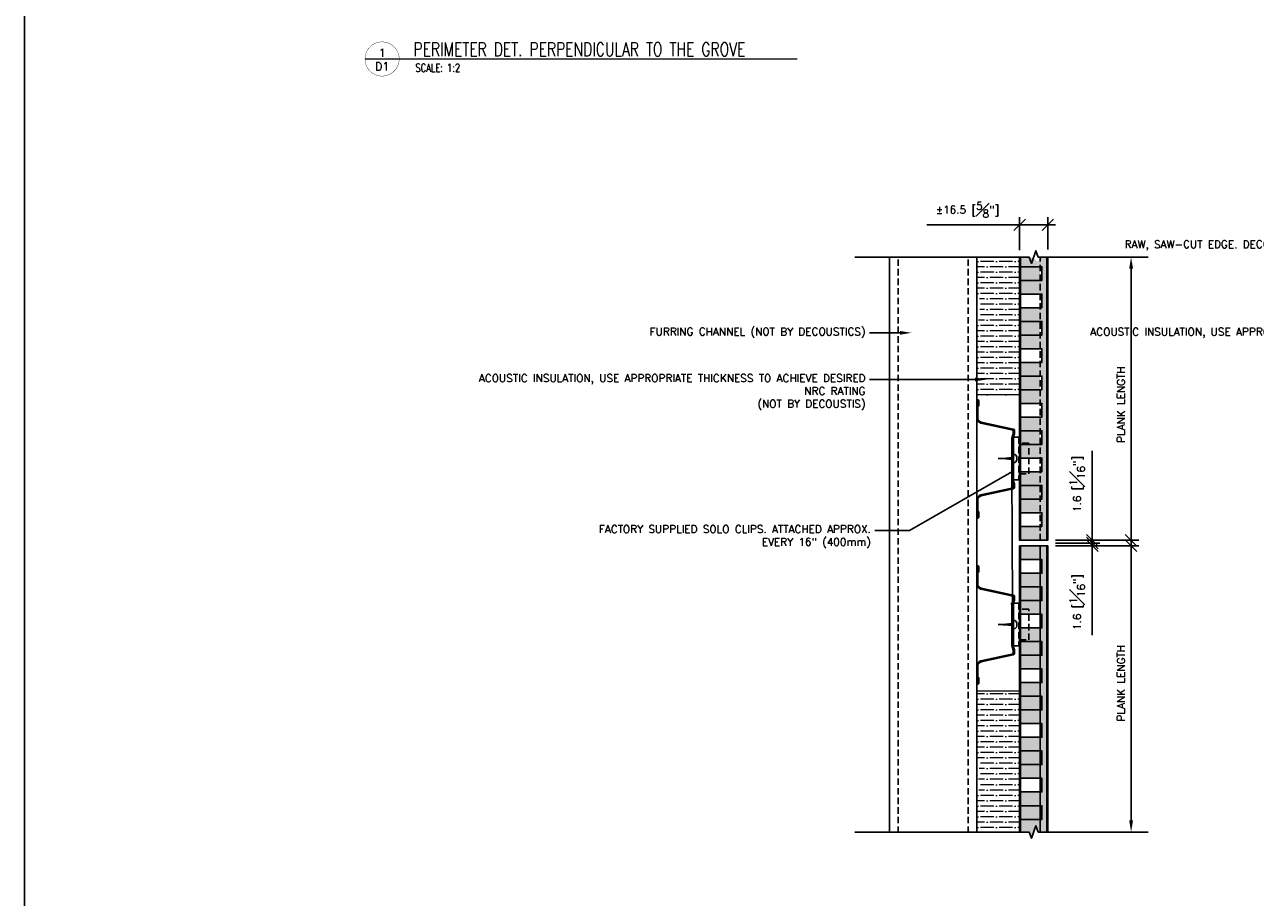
# Model space of a CAD drawing. Header units: millimetres. Extents: x 0 to 4899, y -1170 to 1888.
# Tile 3 of 11: x 279 to 999, y 280 to 791. Entities that reach past the tile are written whole.
import ezdxf
from ezdxf import colors
from ezdxf.entities.mleader import LeaderData, LeaderLine
from ezdxf.enums import TextEntityAlignment as Align
from ezdxf.math import Vec2, Vec3

# ---------------------------------------------------------------- set-up
doc = ezdxf.new("R2010")
doc.units = ezdxf.units.MM
doc.header["$LTSCALE"] = 15
doc.header["$MEASUREMENT"] = 0
doc.set_wipeout_variables(frame=1)
doc.linetypes.add('HIDDEN', pattern=[0.375, 0.25, -0.125])
for name, color, linetype in [('1-ARCH', 1, 'Continuous'), ('1-DIM', 4, 'Continuous'), ('1-MOUNT', 155, 'Continuous'), ('1-PANEL', 6, 'Continuous'), ('1-TEXT', 2, 'Continuous'), ('1-TITLE', 4, 'Continuous')]:
    doc.layers.add(name, color=color, linetype=linetype)
doc.layers.add('1-VIEWPORT', color=3, linetype='Continuous', plot=False)
doc.styles.add('TEXT', font='romans.shx')
doc.dimstyles.new('WDIM 1-2', dxfattribs={"dimscale": 2.25, "dimtxt": 2, "dimasz": 3, "dimexe": 2, "dimexo": 2, "dimgap": 1.6, "dimtad": 1, "dimdec": 1, "dimzin": 3, "dimdsep": 46, "dimtxsty": 'TEXT', "dimblk": 'OBLIQUE', "dimcen": 2, "dimdle": 2, "dimclrd": 256, "dimclre": 4, "dimclrt": 2, "dimazin": 0, "dimtfac": 1, "dimtdec": 1, "dimtmove": 0, "dimatfit": 3, "dimfxl": 0, "dimfrac": 2, "dimtolj": 1, "dimtzin": 0, "dimlwd": -1, "dimlwe": -1, "dimarcsym": 0})
pattern_1 = [(127.5, (-247.373, -897.3457), (-1.9268238, -0.0629934), [0, -1.52, 0, -1.7, 0, -1.625]), (97.5, (-247.373, -897.3457), (-2.822146, 1.7697767), [0, -0.82, 0, -1.37, 0, -0.525]), (57.5, (-247.373, -898.5757), (-0.005659, 3.1141419), [0, -0.5, 0, -1.8, 0, -2.35]), (47.5, (-247.373, -898.5757), (-0.8776756, 3.0061266), [0, -0.25, 0, -1.18, 0, -1.35])]
pattern_2 = [(180, (-247.373, -897.3457), (-5.46875, -3.125), [7.8125, -1.5625, 0, -1.5625])]

# ---------------------------------------------------------------- blocks, each defined once
blk = doc.blocks.new('_OBLIQUE')
at = {"color": 0, "linetype": 'ByBlock'}
blk.add_line((-0.5, -0.5), (0.5, 0.5), dxfattribs=at)
blk = doc.blocks.new('*D96')
at = {"layer": '1-DIM', "transparency": 16777216}
for p, q in [((903.98, 487.82), (903.98, 494.57)), ((903.98, 487.82), (903.98, 486.24)), ((903.98, 486.24), (903.98, 433.83))]:
    blk.add_line(p, q, dxfattribs=at)
at = {"layer": '1-DIM', "color": 4, "transparency": 16777216}
for p, q in [((882.5, 487.82), (908.48, 487.82)), ((882.5, 486.24), (908.48, 486.24))]:
    blk.add_line(p, q, dxfattribs=at)
at = {"layer": 'DEFPOINTS', "color": 0, "transparency": 16777216}
for p in [(878, 487.82), (878, 486.24), (903.98, 486.24)]:
    blk.add_point(p, dxfattribs=at)
at = {"layer": '1-DIM', "transparency": 16777216, "xscale": 6.75, "yscale": 6.75, "zscale": 6.75}
for p, rotation in [((903.98, 487.82), 270), ((903.98, 486.24), 90)]:
    blk.add_blockref('_OBLIQUE', p, dxfattribs=dict(at, rotation=rotation))
at = {"layer": '1-DIM', "color": 2, "transparency": 16777216, "insert": (895.13, 453.28), "char_height": 4.5, "attachment_point": 5, "rotation": 90, "style": 'TEXT', "bg_fill": 3, "box_fill_scale": 1.25, "bg_fill_color": 256, "bg_fill_true_color": 13158600, "bg_fill_transparency": 0}
blk.add_mtext('\\A1;1.6 [{\\H1.000000x;\\S1#16;}"]', dxfattribs=at)
blk = doc.blocks.new('*D97')
at = {"layer": '1-DIM', "transparency": 16777216}
for p, q in [((903.98, 489.4), (903.98, 541.82)), ((903.98, 487.82), (903.98, 489.4)), ((903.98, 487.82), (903.98, 481.07))]:
    blk.add_line(p, q, dxfattribs=at)
at = {"layer": '1-DIM', "color": 4, "transparency": 16777216}
for p, q in [((882.5, 489.4), (908.48, 489.4)), ((882.5, 487.82), (908.48, 487.82))]:
    blk.add_line(p, q, dxfattribs=at)
at = {"layer": 'DEFPOINTS', "color": 0, "transparency": 16777216}
for p in [(878, 489.4), (878, 487.82), (903.98, 489.4)]:
    blk.add_point(p, dxfattribs=at)
at = {"layer": '1-DIM', "transparency": 16777216, "xscale": 6.75, "yscale": 6.75, "zscale": 6.75}
for p, rotation in [((903.98, 489.4), 270), ((903.98, 487.82), 90)]:
    blk.add_blockref('_OBLIQUE', p, dxfattribs=dict(at, rotation=rotation))
at = {"layer": '1-DIM', "color": 2, "transparency": 16777216, "insert": (895.13, 522.36), "char_height": 4.5, "attachment_point": 5, "rotation": 90, "style": 'TEXT', "bg_fill": 3, "box_fill_scale": 1.25, "bg_fill_color": 256, "bg_fill_true_color": 13158600, "bg_fill_transparency": 0}
blk.add_mtext('\\A1;1.6 [{\\H1.000000x;\\S1#16;}"]', dxfattribs=at)
blk = doc.blocks.new('*D98')
at = {"layer": '1-DIM', "color": 4, "transparency": 16777216}
for p, q in [((882.5, 655.17), (931.21, 655.17)), ((882.5, 489.4), (931.21, 489.4))]:
    blk.add_line(p, q, dxfattribs=at)
at = {"layer": '1-DIM', "transparency": 16777216}
blk.add_line((926.71, 484.9), (926.71, 648.42), dxfattribs=at)
blk.add_solid([(925.59, 648.42), (927.84, 648.42), (926.71, 655.17)], dxfattribs=at)
at = {"layer": 'DEFPOINTS', "color": 0, "transparency": 16777216}
for p in [(878, 655.17), (926.71, 655.17), (878, 489.4)]:
    blk.add_point(p, dxfattribs=at)
at = {"layer": '1-DIM', "transparency": 16777216, "xscale": 6.75, "yscale": 6.75, "zscale": 6.75, "rotation": 270}
blk.add_blockref('_OBLIQUE', (926.71, 489.4), dxfattribs=at)
at = {"layer": '1-DIM', "color": 2, "transparency": 16777216, "insert": (920.86, 568.91), "char_height": 4.5, "attachment_point": 5, "rotation": 90, "style": 'TEXT', "bg_fill": 3, "box_fill_scale": 1.25, "bg_fill_color": 256, "bg_fill_true_color": 13158600, "bg_fill_transparency": 0}
blk.add_mtext('\\A1;PLANK LENGTH', dxfattribs=at)
blk = doc.blocks.new('*D99')
at = {"layer": '1-DIM', "transparency": 16777216}
blk.add_line((926.71, 490.74), (926.71, 325.45), dxfattribs=at)
at = {"layer": '1-DIM', "color": 4, "transparency": 16777216}
for p, q in [((882.5, 486.24), (931.21, 486.24)), ((882.5, 318.7), (931.21, 318.7))]:
    blk.add_line(p, q, dxfattribs=at)
at = {"layer": '1-DIM', "transparency": 16777216}
blk.add_solid([(925.59, 325.45), (927.84, 325.45), (926.71, 318.7)], dxfattribs=at)
at = {"layer": 'DEFPOINTS', "color": 0, "transparency": 16777216}
for p in [(878, 486.24), (878, 318.7), (926.71, 318.7)]:
    blk.add_point(p, dxfattribs=at)
at = {"layer": '1-DIM', "transparency": 16777216, "xscale": 6.75, "yscale": 6.75, "zscale": 6.75, "rotation": 90}
blk.add_blockref('_OBLIQUE', (926.71, 486.24), dxfattribs=at)
at = {"layer": '1-DIM', "color": 2, "transparency": 16777216, "insert": (920.86, 405.85), "char_height": 4.5, "attachment_point": 5, "rotation": 90, "style": 'TEXT', "bg_fill": 3, "box_fill_scale": 1.25, "bg_fill_color": 256, "bg_fill_true_color": 13158600, "bg_fill_transparency": 0}
blk.add_mtext('\\A1;PLANK LENGTH', dxfattribs=at)
blk = doc.blocks.new('*D100')
at = {"layer": '1-DIM', "color": 4, "transparency": 16777216}
for p, q in [((861.5, 659.22), (861.5, 678.52)), ((878, 659.67), (878, 678.52))]:
    blk.add_line(p, q, dxfattribs=at)
at = {"layer": '1-DIM', "transparency": 16777216}
for p, q in [((861.5, 674.02), (807.26, 674.02)), ((882.5, 674.02), (861.5, 674.02))]:
    blk.add_line(p, q, dxfattribs=at)
at = {"layer": 'DEFPOINTS', "color": 0, "transparency": 16777216}
for p in [(861.5, 674.02), (861.5, 654.72), (878, 655.17)]:
    blk.add_point(p, dxfattribs=at)
at = {"layer": '1-DIM', "transparency": 16777216, "xscale": 6.75, "yscale": 6.75, "zscale": 6.75, "rotation": 180}
blk.add_blockref('_OBLIQUE', (861.5, 674.02), dxfattribs=at)
at = {"layer": '1-DIM', "transparency": 16777216, "xscale": 6.75, "yscale": 6.75, "zscale": 6.75}
blk.add_blockref('_OBLIQUE', (878, 674.02), dxfattribs=at)
at = {"layer": '1-DIM', "color": 2, "transparency": 16777216, "insert": (831, 682.87), "char_height": 4.5, "attachment_point": 5, "style": 'TEXT', "bg_fill": 3, "box_fill_scale": 1.25, "bg_fill_color": 256, "bg_fill_true_color": 13158600, "bg_fill_transparency": 0}
blk.add_mtext('\\A1;%%p16.5 [{\\H1.000000x;\\S5#8;}"]', dxfattribs=at)
blk = doc.blocks.new('Hatsec_02')
at = {"layer": '1-ARCH'}
blk.add_lwpolyline([(1.217, 0.032, -0.414487), (1.232, 0.047), (1.36, 0.047, -0.414214), (1.375, 0.032), (1.375, 0.015, -0.414214), (1.36, 0), (0.956, 0, -0.352059), (0.834, 0.098), (0.67, 0.845, 0.352059), (0.662, 0.851), (0.585, 0.851), (0.48, 0.818), (-0.48, 0.818), (-0.585, 0.851), (-0.662, 0.851, 0.352059), (-0.67, 0.845), (-0.834, 0.098, -0.352059), (-0.956, 0), (-1.36, 0, -0.414214), (-1.375, 0.015), (-1.375, 0.032, -0.414214), (-1.36, 0.047), (-1.232, 0.047, -0.414214), (-1.217, 0.032), (-1.217, 0.024), (-0.957, 0.024, 0.352016), (-0.857, 0.103), (-0.693, 0.85, -0.352059), (-0.662, 0.875), (-0.579, 0.875), (-0.474, 0.842), (0.474, 0.842), (0.579, 0.875), (0.662, 0.875, -0.352059), (0.693, 0.85), (0.857, 0.103, 0.352016), (0.957, 0.024), (1.217, 0.024)], format="xyb", close=True, dxfattribs=at)
at = {"layer": '1-MOUNT'}
for p, q in [((-1.355, 0.024), (-1.217, 0.024)), ((1.217, 0.024), (1.217, 0.032)), ((1.217, 0.032), (1.217, 0.024)), ((1.355, 0.024), (1.217, 0.024)), ((1.36, 0.047), (1.232, 0.047))]:
    blk.add_line(p, q, dxfattribs=at)
blk.add_arc((1.232, 0.032), 0.0152, 90, 180, dxfattribs=at)
blk = doc.blocks.new('A$C6ED95324')
at = {"layer": '1-MOUNT'}
for p in [(-0.63, 0), (0.63, 0)]:
    blk.add_line(p, (0, -12.03), dxfattribs=at)
blk.add_lwpolyline([(-3.25, 0), (-3.25, 0.27, -0.414214), (-1.08, 2.44), (1.08, 2.44, -0.414214), (3.25, 0.27), (3.25, 0)], format="xyb", close=True, dxfattribs=at)
for points in [[(1.17, -0.79), (-1.22, -0.33)], [(1.09, -1.58), (-1.13, -1.15)], [(1.01, -2.37), (-1.05, -1.97)], [(0.93, -3.16), (-0.97, -2.79)], [(0.85, -3.94), (-0.88, -3.61)], [(0.77, -4.73), (-0.8, -4.43)], [(0.69, -5.52), (-0.71, -5.25)], [(0.61, -6.31), (-0.63, -6.07)], [(0.53, -7.1), (-0.55, -6.89)], [(0.45, -7.89), (-0.46, -7.71)], [(0.36, -8.68), (-0.38, -8.53)], [(0.28, -9.46), (-0.3, -9.35)], [(0.2, -10.25), (-0.21, -10.17)], [(0.12, -11.04), (-0.13, -10.99)], [(0.04, -11.83), (-0.04, -11.81)]]:
    blk.add_lwpolyline(points, dxfattribs=at)
blk = doc.blocks.new('*U88')
at = {"layer": '1-TEXT', "color": 2, "style": 'TEXT'}
blk.add_attdef('VIEWNAME', (0.89, 0.061), '', height=0.25, dxfattribs=at)
at = {"layer": '1-TEXT', "style": 'TEXT'}
for tag, p in [('NOTE1', (0.926, -0.281)), ('NOTE2', (0.926, -0.463)), ('NOTE3', (0.926, -0.655)), ('NOTE4', (0.926, -0.832))]:
    blk.add_attdef(tag, p, '', height=0.125, dxfattribs=at)
blk.add_wipeout([(0.314, 0.314), (0.236, 0.304), (0.163, 0.275), (0.099, 0.229), (0.049, 0.168), (0.015, 0.097), (0.001, 0.02), (0.006, -0.059), (0.03, -0.134), (0.072, -0.2), (0.13, -0.254), (0.199, -0.292), (0.275, -0.312), (0.354, -0.312), (0.43, -0.292), (0.499, -0.254), (0.556, -0.2), (0.599, -0.134), (0.623, -0.059), (0.628, 0.02), (0.613, 0.097), (0.58, 0.168), (0.529, 0.229), (0.466, 0.275), (0.392, 0.304)])
at = {"layer": '1-TITLE', "const_width": 0.00651}
blk.add_lwpolyline([(0, 0, 1), (0.628, 0, 0.414214), (0.314, 0.314, 0.414214), (0, 0, 2.926408)], format="xyb", dxfattribs=at)
at = {"layer": '1-TITLE', "const_width": 0.02}
blk.add_lwpolyline([(0, 0), (7.937, 0)], dxfattribs=at)
at = {"layer": '1-TEXT', "style": 'TEXT'}
for tag, p in [('DETAIL#', (0.301, 0.094)), ('SHEET#', (0.306, -0.207))]:
    blk.add_attdef(tag, text='', height=0.125, dxfattribs=at).set_placement(p, align=Align.CENTER)

msp = doc.modelspace()

# ---------------------------------------------------------------- hatches: boundary and pattern name
at = {"layer": '1-ARCH', "lineweight": 5}
h = msp.add_hatch(dxfattribs=at)
h.set_pattern_fill('ANSI36', color=8, scale=25, angle=135)
h.set_pattern_definition(pattern_2)
edge = h.paths.add_edge_path()
edge.add_spline(control_points=[(836.38, 341.44), (837.08, 342.3), (837.67, 343.24), (838.37, 344.79), (836.99, 345.35), (838.91, 346.51), (836.95, 347.11), (839.21, 348.58), (836.6, 349.45), (839.15, 351.36), (837.14, 352.42), (838.72, 354.4), (837.59, 356.26), (836.97, 356.71), (838.16, 357.17), (836.38, 361.92)], knot_values=[0, 0, 0, 0, 3.303024, 3.303024, 5.068373, 5.068373, 6.833723, 6.833723, 9.306568, 9.306568, 12.274764, 12.274764, 14.886308, 14.886308, 16.19208, 16.19208, 16.19208, 16.19208], degree=3, periodic=0)
edge.add_line((836.38, 361.92), (836.38, 401.17))
edge.add_line((836.38, 401.17), (861.5, 401.17))
edge.add_line((861.5, 401.17), (861.5, 318.7))
edge.add_line((861.5, 318.7), (836.38, 318.7))
edge.add_line((836.38, 318.7), (836.38, 341.44))
at = {"layer": '1-PANEL', "lineweight": 9}
h = msp.add_hatch(dxfattribs=at)
h.set_pattern_fill('AR-SAND', color=8, angle=90)
h.set_pattern_definition(pattern_1)
h.paths.add_polyline_path([(862, 545.52), (862, 537.52), (873.5, 537.52), (873.5, 545.52)])
h.paths.add_polyline_path([(862, 553.52), (862, 545.52), (873.5, 545.52), (873.5, 553.52)])
h.paths.add_polyline_path([(862, 561.52), (862, 553.52), (873.5, 553.52), (873.5, 561.52)])
h.paths.add_polyline_path([(862, 577.52), (862, 569.52), (873.5, 569.52), (873.5, 577.52)])
h.paths.add_polyline_path([(862, 585.52), (862, 577.52), (873.5, 577.52), (873.5, 585.52)])
h.paths.add_polyline_path([(862, 593.52), (862, 585.52), (873.5, 585.52), (873.5, 593.52)])
h.paths.add_polyline_path([(862, 609.52), (862, 601.52), (873.5, 601.52), (873.5, 609.52)])
h.paths.add_polyline_path([(862, 617.52), (862, 609.52), (873.5, 609.52), (873.5, 617.52)])
h.paths.add_polyline_path([(862, 625.52), (862, 617.52), (873.5, 617.52), (873.5, 625.52)])
h.paths.add_polyline_path([(862, 641.52), (862, 633.52), (873.5, 633.52), (873.5, 641.52)])
h.paths.add_polyline_path([(862, 649.52), (862, 641.52), (873.5, 641.52), (873.5, 649.52)])
h.paths.add_polyline_path([(877.5, 655.17), (873.5, 655.17), (873.5, 649.52), (874.5, 649.52), (874.5, 641.52), (873.5, 641.52), (873.5, 633.52), (874.5, 633.52), (874.5, 625.52), (873.5, 625.52), (873.5, 617.52), (874.5, 617.52), (874.5, 609.52), (873.5, 609.52), (873.5, 601.52), (874.5, 601.52), (874.5, 593.52), (873.5, 593.52), (873.5, 585.52), (874.5, 585.52), (874.5, 577.52), (873.5, 577.52), (873.5, 569.52), (874.5, 569.52), (874.5, 561.52), (873.5, 561.52), (873.5, 553.52), (874.5, 553.52), (874.5, 545.52), (873.5, 545.52), (873.5, 537.52), (874.5, 537.52), (874.5, 529.52), (873.5, 529.52), (873.5, 489.4), (877.5, 489.4)])
h.paths.add_polyline_path([(873.5, 653.84), (872.01, 652.47), (869.63, 654.85), (862, 654.85), (862, 649.52), (873.5, 649.52)])
h.paths.add_polyline_path([(873.5, 497.52), (862, 497.52), (862, 489.4), (873.5, 489.4)])
h.paths.add_polyline_path([(862, 505.52), (873.5, 505.52), (873.5, 529.52), (862, 529.52)])

# ---------------------------------------------------------------- linework, layer by layer
at = {"layer": '1-ARCH', "ltscale": 0.1}
msp.add_line((785.38, 318.18), (785.38, 655.17), dxfattribs=at)
at = {"layer": '1-ARCH', "linetype": 'HIDDEN'}
msp.add_line((790.38, 318.18), (790.38, 655.17), dxfattribs=at)
at = {"layer": '1-ARCH', "color": 8, "lineweight": 5}
msp.add_lwpolyline([(836.38, 401.17), (836.38, 318.7), (861.5, 318.7), (861.5, 401.17)], close=True, dxfattribs=at)
at = {"layer": '1-MOUNT', "linetype": 'HIDDEN'}
for p, q in [((861.1, 549.78), (861.1, 524.78)), ((861.1, 452.6), (861.1, 427.6))]:
    msp.add_line(p, q, dxfattribs=at)
at = {"layer": '1-MOUNT'}
for points in [[(857.6, 549.78), (857.6, 524.78), (858, 524.78), (858, 549.78)], [(858, 549.78), (858, 524.78), (861.5, 524.78), (861.5, 549.78)], [(857.6, 452.6), (857.6, 427.6), (858, 427.6), (858, 452.6)], [(858, 452.6), (858, 427.6), (861.5, 427.6), (861.5, 452.6)]]:
    msp.add_lwpolyline(points, close=True, dxfattribs=at)
at = {"layer": '1-MOUNT', "linetype": 'HIDDEN'}
for points in [[(861.5, 546.28), (861.5, 528.28), (866.82, 528.28), (866.82, 546.28)], [(861.5, 449.1), (861.5, 431.1), (866.82, 431.1), (866.82, 449.1)]]:
    msp.add_lwpolyline(points, close=True, dxfattribs=at)
at = {"layer": '1-PANEL'}
for p, q in [((861.5, 489.4), (861.5, 526.4)), ((861.5, 523.24), (861.5, 489.4)), ((861.5, 321.92), (861.49, 486.24)), ((861.5, 321.54), (861.49, 486.24)), ((861.5, 318.18), (861.5, 486.24)), ((861.5, 318.18), (861.5, 486.24)), ((861.5, 480.76), (861.5, 486.24)), ((861.5, 452.4), (861.5, 486.24)), ((861.5, 486.24), (861.5, 449.24)), ((873.5, 486.24), (873.5, 318.7)), ((861.5, 468.06), (861.5, 477.76)), ((861.5, 455.36), (861.5, 465.06)), ((861.5, 442.66), (861.5, 452.36)), ((861.5, 430.75), (861.5, 439.66)), ((861.5, 418.05), (861.5, 427.75)), ((861.5, 405.35), (861.5, 415.05)), ((861.5, 392.65), (861.5, 402.35)), ((861.5, 379.95), (861.5, 389.65)), ((861.5, 367.25), (861.5, 376.95)), ((861.5, 354.55), (861.5, 364.25)), ((861.5, 341.85), (861.5, 351.55)), ((861.5, 329.15), (861.5, 338.85)), ((861.5, 318.18), (861.5, 326.15))]:
    msp.add_line(p, q, dxfattribs=at)
for points in [[(861.5, 318.18), (861.5, 486.24), (861.5, 486.24)], [(862, 318.7), (862, 486.24), (862, 486.24)]]:
    msp.add_lwpolyline(points, dxfattribs=at)
at = {"layer": '1-VIEWPORT'}
msp.add_lwpolyline([(279.4, 1170), (1779.37, 1170), (1779.37, 0), (279.4, 0)], close=True, dxfattribs=at)

# ---------------------------------------------------------------- block references
at = {"layer": '1-ARCH', "linetype": 'Continuous', "ltscale": 0.1, "xscale": 25.1942599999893, "yscale": 25.1942599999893, "zscale": 25.1942599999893, "rotation": 270}
for p in [(836.38, 537.04), (836.38, 439.87)]:
    msp.add_blockref('Hatsec_02', p, dxfattribs=at)
at = {"layer": '1-MOUNT', "ltscale": 0.1, "xscale": 0.75, "yscale": 0.75, "zscale": 0.75, "rotation": 270}
for p in [(858, 537.28), (858, 440.1)]:
    msp.add_blockref('A$C6ED95324', p, dxfattribs=at)

# ---------------------------------------------------------------- leaders
at = {"layer": '1-TEXT'}
ml = msp.add_multileader_mtext('Standard', dxfattribs=at)
ml.set_content('FURRING CHANNEL (NOT BY DECOUSTICS)', color=256, style='TEXT')
ml.set_leader_properties(color=4, linetype='ByLayer', lineweight=-1)
ml.build(insert=Vec2(0, 0))
ml.multileader.update_dxf_attribs({"dogleg_length": 0.36, "arrow_head_size": 6.75, "scale": 2.25})
ctx = ml.context
ctx.base_point, ctx.scale, ctx.char_height, ctx.arrow_head_size, ctx.landing_gap_size, ctx.plane_origin = Vec3(693.91, 610.82), 2.25, 4.5, 6.75, 2.25, Vec3(722.62, 626.13)
ctx.text_align_type = 2
notes = []
notes.append((ctx, [(0, (1, 1, 0), (780.43, 610.82), (-1, 0), 6.82, [(0, [(798.26, 610.82)], 0, [])])]))
ctx.mtext.insert, ctx.mtext.width, ctx.mtext.alignment, ctx.mtext.flow_direction = Vec3(771.37, 613.82), 81.6932, 3, 5
ml = msp.add_multileader_mtext('Standard', dxfattribs=at)
ml.set_content('ACOUSTIC INSULATION, USE APPROPRIATE THICKNESS TO ACHIEVE DESIRED NRC RATING\\P(NOT BY DECOUSTIS)', color=256, style='TEXT')
ml.set_leader_properties(color=4, linetype='ByLayer', lineweight=-1)
ml.build(insert=Vec2(0, 0))
ml.multileader.update_dxf_attribs({"dogleg_length": 0.36, "arrow_head_size": 6.75, "scale": 2.25})
ctx = ml.context
ctx.base_point, ctx.scale, ctx.char_height, ctx.arrow_head_size, ctx.landing_gap_size, ctx.plane_origin = Vec3(665.62, 583.55), 2.25, 4.5, 6.75, 2.25, Vec3(722.62, 598.85)
ctx.text_align_type = 2
notes.append((ctx, [(0, (1, 1, 0), (800.67, 583.55), (-1, 0), 27.05, [(0, [(842.23, 583.55)], 0, [])])]))
ctx.mtext.insert, ctx.mtext.width, ctx.mtext.alignment, ctx.mtext.flow_direction = Vec3(771.37, 586.55), 109.3321, 3, 5
ml = msp.add_multileader_mtext('Standard', dxfattribs=at)
ml.set_content('FURRING CHANNEL (NOT BY DECOUSTICS)', color=256, style='TEXT')
ml.set_leader_properties(color=4, linetype='ByLayer', lineweight=-1)
ml.build(insert=Vec2(0, 0))
ml.multileader.update_dxf_attribs({"dogleg_length": 0.36, "arrow_head_size": 6.75, "scale": 2.25})
ctx = ml.context
ctx.base_point, ctx.scale, ctx.char_height, ctx.arrow_head_size, ctx.landing_gap_size, ctx.plane_origin = Vec3(1054.75, 564.21), 2.25, 4.5, 6.75, 2.25, Vec3(1056.28, 579.51)
ctx.text_align_type = 2
notes.append((ctx, [(0, (1, 1, 0), (1148.88, 564.21), (-1, 0), 14.41, [(0, [(1170.03, 564.21)], 0, [])])]))
ctx.mtext.insert, ctx.mtext.width, ctx.mtext.alignment, ctx.mtext.flow_direction = Vec3(1132.22, 567.21), 81.6932, 3, 5
ml = msp.add_multileader_mtext('Standard', dxfattribs=at)
ml.set_content('FACTORY SUPPLIED SOLO CLIPS. ATTACHED APPROX. EVERY 16" (400mm)', color=256, style='TEXT')
ml.set_leader_properties(color=4, linetype='ByLayer', lineweight=-1)
ml.build(insert=Vec2(0, 0))
ml.multileader.update_dxf_attribs({"dogleg_length": 0.36, "arrow_head_size": 6.75, "scale": 2.25})
ctx = ml.context
ctx.base_point, ctx.scale, ctx.char_height, ctx.arrow_head_size, ctx.landing_gap_size, ctx.plane_origin = Vec3(701.33, 495.22), 2.25, 4.5, 6.75, 2.25, Vec3(739.13, 516.62)
ctx.text_align_type = 2
notes.append((ctx, [(0, (1, 1, 0), (796.99, 495.22), (-1, 0), 20.24, [(1, [(857.3, 446.23), (857, 529.57)], 0, [])])]))
ctx.mtext.insert, ctx.mtext.width, ctx.mtext.alignment, ctx.mtext.flow_direction = Vec3(774.5, 498.22), 77.1456, 3, 5
for ctx, leaders in notes:
    for number, flags, end, landing, length, lines in leaders:
        leader = LeaderData()
        leader.index, (leader.has_last_leader_line, leader.has_dogleg_vector, leader.attachment_direction) = number, flags
        leader.last_leader_point, leader.dogleg_vector, leader.dogleg_length = Vec3(end), Vec3(landing), length
        for number, points, colour, breaks in lines:
            line = LeaderLine()
            line.index, line.vertices, line.color, line.breaks = number, Vec3.list(points), colors.encode_raw_color(colour), breaks
            leader.lines.append(line)
        ctx.leaders.append(leader)

# ---------------------------------------------------------------- next in the draw order: block references
at = {"layer": '1-TITLE'}
ref = msp.add_blockref('*U88', (478.53, 771.07), dxfattribs=dict(at, xscale=31.85598356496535, yscale=31.85598356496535, zscale=31.85598356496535))
ref.add_attrib('VIEWNAME', 'PERIMETER DET. PERPENDICULAR TO THE GROVE', (506.89, 772.82), dxfattribs={"color": 2, "height": 7.9374, "style": 'TEXT', "width": 0.75})
ref.add_attrib('DETAIL#', '1', dxfattribs={"color": 2, "height": 4.76, "style": 'TEXT'}).set_placement((488.54, 774.72), align=Align.MIDDLE_CENTER)
ref.add_attrib('SHEET#', 'D1', dxfattribs={"color": 2, "height": 4.762, "style": 'TEXT'}).set_placement((488.54, 766.75), align=Align.MIDDLE_CENTER)
ref.add_attrib('NOTE1', 'SCALE: 1:2', dxfattribs={"color": 2, "height": 4.762, "style": 'TEXT', "width": 0.75}).set_placement((508.03, 762.12), align=Align.BOTTOM_LEFT)

# ---------------------------------------------------------------- next in the draw order: dimensions: what is measured, and where the dimension line sits
at = {"layer": '1-DIM'}
dim = msp.add_linear_dim(base=(903.98, 486.24), p1=(878, 487.82), p2=(878, 486.24), angle=270, dimstyle='WDIM 1-2', dxfattribs=at)
dim.commit()
dim.dimension.update_dxf_attribs({"geometry": '*D96', "text_midpoint": (895.13, 453.28)})

# ---------------------------------------------------------------- next in the draw order: dimensions: what is measured, and where the dimension line sits
dim = msp.add_linear_dim(base=(903.98, 489.4), p1=(878, 487.82), p2=(878, 489.4), angle=90, dimstyle='WDIM 1-2', dxfattribs=at)
dim.commit()
dim.dimension.update_dxf_attribs({"geometry": '*D97', "text_midpoint": (895.13, 522.36)})

# ---------------------------------------------------------------- next in the draw order: dimensions: what is measured, and where the dimension line sits
dim = msp.add_linear_dim(base=(926.71, 655.17), p1=(878, 489.4), p2=(878, 655.17), angle=90, text='PLANK LENGTH', dimstyle='WDIM 1-2', override={"dimblk1": 'OBLIQUE', "dimsah": 1}, dxfattribs=at)
dim.commit()
dim.dimension.update_dxf_attribs({"geometry": '*D98', "text_midpoint": (920.86, 568.91)})

# ---------------------------------------------------------------- next in the draw order: linework, layer by layer
at = {"layer": '1-PANEL'}
for points in [[(861.5, 641.52), (874.5, 641.52), (874.5, 649.52), (861.5, 649.52), (861.5, 641.52)], [(861.5, 625.52), (874.5, 625.52), (874.5, 633.52), (861.5, 633.52), (861.5, 625.52)], [(861.5, 609.52), (874.5, 609.52), (874.5, 617.52), (861.5, 617.52), (861.5, 609.52)], [(861.5, 593.52), (874.5, 593.52), (874.5, 601.52), (861.5, 601.52), (861.5, 593.52)], [(861.5, 577.52), (874.5, 577.52), (874.5, 585.52), (861.5, 585.52), (861.5, 577.52)], [(861.5, 561.52), (874.5, 561.52), (874.5, 569.52), (861.5, 569.52), (861.5, 561.52)], [(861.5, 545.52), (874.5, 545.52), (874.5, 553.52), (861.5, 553.52), (861.5, 545.52)], [(861.5, 529.52), (874.5, 529.52), (874.5, 537.52), (861.5, 537.52), (861.5, 529.52)], [(861.5, 513.52), (874.5, 513.52), (874.5, 521.52), (861.5, 521.52), (861.5, 513.52)], [(861.5, 497.52), (874.5, 497.52), (874.5, 505.52), (861.5, 505.52), (861.5, 497.52)]]:
    msp.add_lwpolyline(points, dxfattribs=at)

# ---------------------------------------------------------------- next in the draw order: dimensions: what is measured, and where the dimension line sits
at = {"layer": '1-DIM'}
dim = msp.add_linear_dim(base=(861.5, 674.02), p1=(878, 655.17), p2=(861.5, 654.72), text='%%p<>', dimstyle='WDIM 1-2', dxfattribs=at)
dim.commit()
dim.dimension.update_dxf_attribs({"geometry": '*D100', "text_midpoint": (831, 682.87)})
dim = msp.add_linear_dim(base=(926.71, 318.7), p1=(878, 486.24), p2=(878, 318.7), angle=270, text='PLANK LENGTH', dimstyle='WDIM 1-2', override={"dimblk1": 'OBLIQUE', "dimsah": 1}, dxfattribs=at)
dim.commit()
dim.dimension.update_dxf_attribs({"geometry": '*D99', "text_midpoint": (920.86, 405.85)})

# ---------------------------------------------------------------- next in the draw order: leaders
at = {"layer": '1-TEXT'}
ml = msp.add_multileader_mtext('Standard', dxfattribs=at)
ml.set_content('RAW, SAW-CUT EDGE. DECOUSTICS HAS TRIM OPTIONS TO CAP FIELD CUT EDGES.CONTACT  FOR DETAILS', color=256, style='TEXT')
ml.set_leader_properties(color=4, linetype='ByLayer', lineweight=-1)
ml.build(insert=Vec2(0, 0))
ml.multileader.update_dxf_attribs({"dogleg_length": 0.36, "arrow_head_size": 6.75, "scale": 2.25})
ctx = ml.context
ctx.base_point, ctx.scale, ctx.char_height, ctx.arrow_head_size, ctx.landing_gap_size, ctx.plane_origin = Vec3(1026.68, 662.67), 2.25, 4.5, 6.75, 2.25, Vec3(1088.52, 711.94)
ctx.text_align_type = 2
notes = []
notes.append((ctx, [(1, (1, 1, 0), (1146.3, 662.67), (-1, 0), 11.84, [(0, [(1203.4, 638.82)], 0, [])])]))
ctx.mtext.insert, ctx.mtext.width, ctx.mtext.alignment, ctx.mtext.flow_direction = Vec3(1132.22, 664.92), 106.8604, 3, 5
ml = msp.add_multileader_mtext('Standard', dxfattribs=at)
ml.set_content('ACOUSTIC INSULATION, USE APPROPRIATE THICKNESS TO ACHIEVE DESIRED NRC RATING\\P(NOT BY DECOUSTIS)', color=256, style='TEXT')
ml.set_leader_properties(color=4, linetype='ByLayer', lineweight=-1)
ml.build(insert=Vec2(0, 0))
ml.multileader.update_dxf_attribs({"dogleg_length": 0.36, "arrow_head_size": 6.75, "scale": 2.25})
ctx = ml.context
ctx.base_point, ctx.scale, ctx.char_height, ctx.arrow_head_size, ctx.landing_gap_size, ctx.plane_origin = Vec3(1023.33, 610.69), 2.25, 4.5, 6.75, 2.25, Vec3(1080.33, 625.99)
ctx.text_align_type = 2
notes.append((ctx, [(0, (1, 1, 0), (1158.38, 610.69), (-1, 0), 27.05, [(0, [(1182.92, 610.69)], 0, [])])]))
ctx.mtext.insert, ctx.mtext.width, ctx.mtext.alignment, ctx.mtext.flow_direction = Vec3(1129.08, 613.69), 109.3321, 3, 5
for ctx, leaders in notes:
    for number, flags, end, landing, length, lines in leaders:
        leader = LeaderData()
        leader.index, (leader.has_last_leader_line, leader.has_dogleg_vector, leader.attachment_direction) = number, flags
        leader.last_leader_point, leader.dogleg_vector, leader.dogleg_length = Vec3(end), Vec3(landing), length
        for number, points, colour, breaks in lines:
            line = LeaderLine()
            line.index, line.vertices, line.color, line.breaks = number, Vec3.list(points), colors.encode_raw_color(colour), breaks
            leader.lines.append(line)
        ctx.leaders.append(leader)

# ---------------------------------------------------------------- next in the draw order: hatches: boundary and pattern name
at = {"layer": '1-ARCH', "lineweight": 5}
h = msp.add_hatch(dxfattribs=at)
h.set_pattern_fill('ANSI36', color=8, scale=25, angle=135)
h.set_pattern_definition(pattern_2)
edge = h.paths.add_edge_path()
edge.add_spline(control_points=[(836.38, 634.2), (837.08, 633.34), (837.67, 632.41), (838.37, 630.85), (836.99, 630.29), (838.91, 629.13), (836.95, 628.53), (839.21, 627.06), (836.6, 626.2), (839.15, 624.28), (837.14, 623.22), (838.72, 621.24), (837.59, 619.38), (836.97, 618.93), (838.16, 618.47), (836.38, 613.72)], knot_values=[0, 0, 0, 0, 3.303024, 3.303024, 5.068373, 5.068373, 6.833723, 6.833723, 9.306568, 9.306568, 12.274764, 12.274764, 14.886308, 14.886308, 16.19208, 16.19208, 16.19208, 16.19208], degree=3, periodic=0)
edge.add_line((836.38, 613.72), (836.38, 574.47))
edge.add_line((836.38, 574.47), (861.5, 574.47))
edge.add_line((861.5, 574.47), (861.5, 655.17))
edge.add_line((861.5, 655.17), (836.38, 655.17))
edge.add_line((836.38, 655.17), (836.38, 634.2))
at = {"layer": '1-PANEL', "lineweight": 9}
h = msp.add_hatch(dxfattribs=at)
h.set_pattern_fill('AR-SAND', color=8, angle=90)
h.set_pattern_definition(pattern_1)
h.paths.add_polyline_path([(862, 486.24), (862, 478.12), (873.5, 478.12), (873.5, 486.24)])
h.paths.add_polyline_path([(873.5, 486.24), (873.5, 478.12), (874.5, 478.12), (874.5, 470.12), (873.5, 470.12), (873.5, 462.12), (874.5, 462.12), (874.5, 454.12), (873.5, 454.12), (873.5, 446.12), (874.5, 446.12), (874.5, 438.12), (873.5, 438.12), (873.5, 430.12), (874.5, 430.12), (874.5, 422.12), (873.5, 422.12), (873.5, 414.12), (874.5, 414.12), (874.5, 406.12), (873.5, 406.12), (873.5, 398.12), (874.5, 398.12), (874.5, 390.12), (873.5, 390.12), (873.5, 382.12), (874.5, 382.12), (874.5, 374.12), (873.5, 374.12), (873.5, 366.12), (874.5, 366.12), (874.5, 358.12), (873.5, 358.12), (873.5, 350.12), (874.5, 350.12), (874.5, 342.12), (873.5, 342.12), (873.5, 334.12), (874.5, 334.12), (874.5, 326.12), (873.5, 326.12), (873.5, 318.7), (876.14, 318.7), (877.5, 318.7), (877.5, 486.24)])
h.paths.add_polyline_path([(862, 470.12), (862, 462.12), (873.5, 462.12), (873.5, 470.12)])
h.paths.add_polyline_path([(862, 462.12), (862, 454.12), (873.5, 454.12), (873.5, 462.12)])
h.paths.add_polyline_path([(862, 454.12), (862, 446.12), (873.5, 446.12), (873.5, 454.12)])
h.paths.add_polyline_path([(873.5, 462.12), (873.5, 454.12), (874.5, 454.12), (874.5, 462.12)], flags=17)
h.paths.add_polyline_path([(862, 438.12), (862, 430.12), (873.5, 430.12), (873.5, 438.12)])
h.paths.add_polyline_path([(862, 430.12), (862, 422.12), (873.5, 422.12), (873.5, 430.12)])
h.paths.add_polyline_path([(873.5, 430.12), (873.5, 422.12), (874.5, 422.12), (874.5, 430.12)], flags=17)
h.paths.add_polyline_path([(862, 422.12), (862, 414.12), (873.5, 414.12), (873.5, 422.12)])
h.paths.add_polyline_path([(862, 406.12), (862, 398.12), (873.5, 398.12), (873.5, 406.12)])
h.paths.add_polyline_path([(862, 398.12), (862, 390.12), (873.5, 390.12), (873.5, 398.12)])
h.paths.add_polyline_path([(873.5, 398.12), (873.5, 390.12), (874.5, 390.12), (874.5, 398.12)], flags=17)
h.paths.add_polyline_path([(862, 390.12), (862, 382.12), (873.5, 382.12), (873.5, 390.12)])
h.paths.add_polyline_path([(862, 374.12), (862, 366.12), (873.5, 366.12), (873.5, 374.12)])
h.paths.add_polyline_path([(862, 366.12), (862, 358.12), (873.5, 358.12), (873.5, 366.12)])
h.paths.add_polyline_path([(862, 358.12), (862, 350.12), (873.5, 350.12), (873.5, 358.12)])
h.paths.add_polyline_path([(873.5, 366.12), (873.5, 358.12), (874.5, 358.12), (874.5, 366.12)], flags=17)
h.paths.add_polyline_path([(862, 342.12), (862, 334.12), (873.5, 334.12), (873.5, 342.12)])
h.paths.add_polyline_path([(862, 334.12), (862, 326.12), (873.5, 326.12), (873.5, 334.12)])
h.paths.add_polyline_path([(862, 326.12), (862, 318.7), (867.07, 318.7), (868.41, 315.02), (871.08, 322.38), (872.42, 318.7), (873.5, 318.7), (873.5, 326.12)])
h.paths.add_polyline_path([(873.5, 334.12), (873.5, 326.12), (874.5, 326.12), (874.5, 334.12)], flags=17)

# ---------------------------------------------------------------- next in the draw order: linework, layer by layer
at = {"layer": '1-ARCH', "linetype": 'HIDDEN'}
msp.add_line((831.38, 318.18), (831.38, 655.17), dxfattribs=at)
at = {"layer": '1-ARCH', "ltscale": 0.1}
msp.add_line((836.38, 318.18), (836.38, 654.85), dxfattribs=at)
at = {"layer": '1-ARCH', "color": 8, "lineweight": 5}
msp.add_lwpolyline([(836.38, 574.47), (836.38, 655.17), (861.5, 655.17), (861.5, 574.47)], close=True, dxfattribs=at)
at = {"layer": '1-DIM'}
for points in [[(765.12, 655.17), (867.07, 655.17), (868.41, 651.49), (871.08, 658.85), (872.42, 655.17), (936.64, 655.17)], [(765.12, 318.7), (867.07, 318.7), (868.41, 315.02), (871.08, 322.38), (872.42, 318.7), (936.64, 318.7)]]:
    msp.add_lwpolyline(points, dxfattribs=at)
at = {"layer": '1-PANEL'}
for p, q in [((861.5, 654.11), (861.5, 489.4)), ((861.5, 653.72), (861.5, 489.4)), ((861.5, 489.4), (877.5, 489.4)), ((861.5, 486.24), (877.5, 486.24))]:
    msp.add_line(p, q, dxfattribs=at)
at = {"layer": '1-PANEL', "color": 1, "linetype": 'HIDDEN'}
msp.add_line((873.5, 489.4), (873.5, 655.17), dxfattribs=at)
at = {"layer": '1-PANEL', "color": 4, "linetype": 'Continuous'}
for p, q in [((877.5, 489.4), (861.5, 489.4)), ((877.5, 486.24), (861.5, 486.24))]:
    msp.add_line(p, q, dxfattribs=at)
at = {"layer": '1-PANEL'}
for points in [[(861.5, 489.4), (878, 489.4), (878, 655.17)], [(861.5, 489.4), (878, 489.4), (878, 655.17)], [(861.5, 655.17), (861.5, 489.4), (861.5, 489.4)], [(862, 655.17), (862, 489.4), (862, 489.4)], [(877.5, 489.4), (877.5, 489.4), (877.5, 655.17)], [(861.5, 489.4), (877.5, 489.4)], [(861.5, 489.4), (877.5, 489.4)], [(861.5, 486.24), (878, 486.24), (878, 318.7)], [(861.5, 486.24), (877.5, 486.24)], [(861.5, 486.24), (878, 486.24), (878, 318.7)], [(861.5, 486.24), (877.5, 486.24)], [(877.5, 486.24), (877.5, 486.24), (877.5, 318.7)], [(861.5, 478.12), (874.5, 478.12), (874.5, 470.12), (861.5, 470.12), (861.5, 478.12)], [(861.5, 462.12), (874.5, 462.12), (874.5, 454.12), (861.5, 454.12), (861.5, 462.12)], [(861.5, 446.12), (874.5, 446.12), (874.5, 438.12), (861.5, 438.12), (861.5, 446.12)], [(861.5, 430.12), (874.5, 430.12), (874.5, 422.12), (861.5, 422.12), (861.5, 430.12)], [(861.5, 414.12), (874.5, 414.12), (874.5, 406.12), (861.5, 406.12), (861.5, 414.12)], [(861.5, 398.12), (874.5, 398.12), (874.5, 390.12), (861.5, 390.12), (861.5, 398.12)], [(861.5, 382.12), (874.5, 382.12), (874.5, 374.12), (861.5, 374.12), (861.5, 382.12)], [(861.5, 366.12), (874.5, 366.12), (874.5, 358.12), (861.5, 358.12), (861.5, 366.12)], [(861.5, 350.12), (874.5, 350.12), (874.5, 342.12), (861.5, 342.12), (861.5, 350.12)], [(861.5, 334.12), (874.5, 334.12), (874.5, 326.12), (861.5, 326.12), (861.5, 334.12)]]:
    msp.add_lwpolyline(points, dxfattribs=at)

doc.saveas('drawing.dxf')
